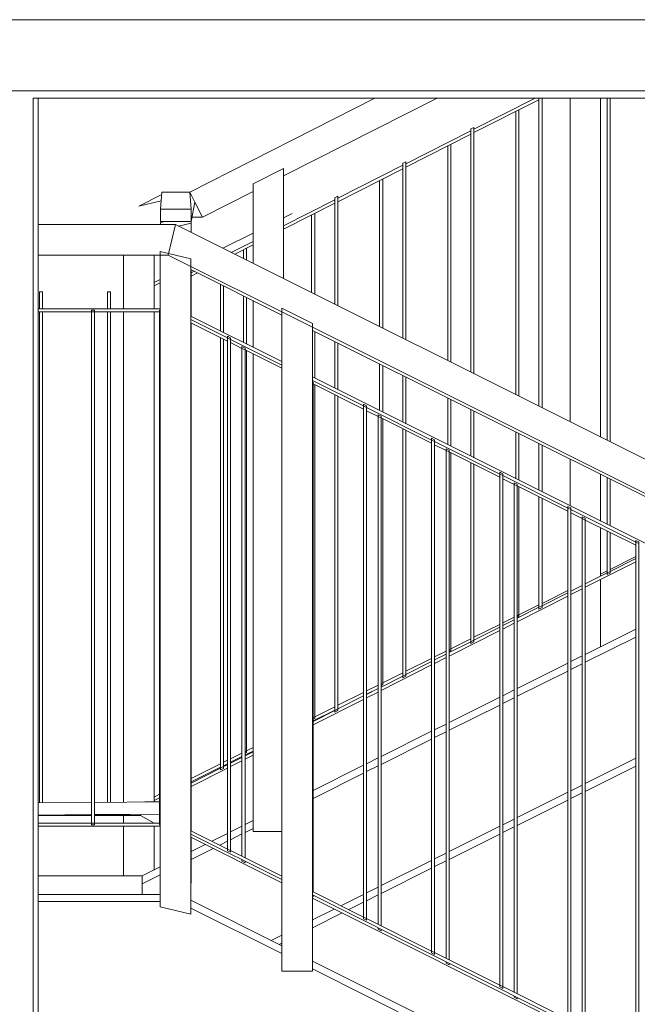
# Model space of a CAD drawing. Header units: centimetres. Extents: x -1103 to 10505, y -997 to 1780.
# Tile 81 of 102: x 9984 to 10085, y -27 to 133. Entities that reach past the tile are written whole.
import ezdxf

# ---------------------------------------------------------------- set-up
doc = ezdxf.new("R2010")
doc.units = ezdxf.units.CM
doc.header["$LTSCALE"] = 0.1
doc.header["$MEASUREMENT"] = 0
doc.layers.add('2_barierki.ISTN', color=7, linetype='Continuous')
doc.layers.add('2_lądowisko_IFC.ISTN', color=7, linetype='Continuous')

# ---------------------------------------------------------------- blocks, each defined once
blk = doc.blocks.new('ElemPrzekroju_731_2', base_point=(10358.23, -421.51))
at = {"layer": '2_lądowisko_IFC.ISTN', "color": 252, "linetype": 'Continuous', "lineweight": 9}
for p, q in [((9824.6, 133.29), (10343.6, 133.29)), ((9824.6, 121.69), (10343.6, 121.69)), ((9986.3, -83.75), (9986.3, 120.49)), ((9986.3, 120.49), (10343.6, 120.49)), ((9987.1, -83.75), (9987.1, 120.49)), ((10084.69, 33.78), (10076.45, 29.66)), ((10084.69, 32.5), (10076.45, 28.38)), ((10075.95, 29.41), (10074.08, 28.48)), ((10073.58, 28.23), (10065.34, 24.11)), ((10075.95, 28.13), (10074.08, 27.19)), ((10073.58, 26.94), (10065.34, 22.82)), ((10062.47, 22.67), (10054.23, 18.55)), ((10064.84, 23.86), (10062.97, 22.92)), ((10064.84, 22.57), (10062.97, 21.64)), ((10062.47, 21.39), (10054.23, 17.27)), ((10053.73, 18.3), (10051.85, 17.37)), ((10051.35, 17.12), (10043.12, 13)), ((10053.73, 17.02), (10051.85, 16.08)), ((10051.35, 15.83), (10043.12, 11.71)), ((10040.24, 11.56), (10032, 7.44)), ((10042.62, 12.75), (10040.74, 11.81)), ((10042.62, 11.46), (10040.74, 10.53)), ((10084.69, 12.71), (10076.45, 8.59)), ((10084.69, 11.42), (10076.45, 7.3)), ((10040.24, 10.28), (10032, 6.16)), ((10075.95, 8.34), (10074.08, 7.4)), ((10073.58, 7.15), (10065.34, 3.03)), ((10075.95, 7.05), (10074.08, 6.12)), ((10073.58, 5.87), (10065.34, 1.75)), ((10020.39, 1.64), (10018.52, 0.7)), ((10022.19, 2.53), (10020.89, 1.89)), ((10064.84, 2.78), (10062.97, 1.85)), ((10018.02, 0.45), (10015.46, -0.83)), ((10020.39, 0.35), (10018.52, -0.59)), ((10022.19, 1.25), (10020.89, 0.6)), ((10062.47, 1.6), (10054.23, -2.52)), ((10062.47, 0.31), (10054.23, -3.81)), ((10064.84, 1.5), (10062.97, 0.56)), ((10014.38, -1.37), (10012.1, -2.51)), ((10018.02, -0.84), (10016.75, -1.47)), ((10015.67, -2.01), (10012.1, -3.8)), ((10053.73, -2.77), (10051.85, -3.71)), ((10051.35, -3.96), (10043.12, -8.08)), ((10053.73, -4.06), (10051.85, -4.99)), ((10007.03, -5.04), (10004.1, -6.51)), ((10007.03, -6.33), (10004.1, -7.8)), ((10051.35, -5.24), (10043.12, -9.36)), ((9987.1, -6.51), (10004.1, -6.51)), ((10004.1, -9.51), (10004.1, -6.51)), ((10007.03, -9.51), (9987.1, -9.51)), ((10040.24, -9.51), (10036.54, -11.37)), ((10042.62, -8.33), (10040.74, -9.26)), ((10042.62, -9.61), (10040.74, -10.55)), ((10007.03, -10.66), (9987.1, -10.66)), ((10026.88, -17.91), (10012.03, -10.48)), ((10040.24, -10.8), (10037.82, -12.01)), ((10026.88, -19.19), (10012.03, -11.77)), ((10035.46, -11.91), (10031.88, -13.69)), ((10036.75, -12.55), (10031.88, -14.98)), ((10026.88, -16.19), (10025.17, -17.05)), ((10026.88, -17.48), (10026.46, -17.69)), ((10126.88, -67.91), (10031.88, -20.41)), ((10126.88, -69.19), (10031.88, -21.69))]:
    blk.add_line(p, q, dxfattribs=at)
blk = doc.blocks.new('ElemPrzekroju_830_2', base_point=(10358.23, -421.51))
at = {"layer": '2_barierki.ISTN', "color": 252, "linetype": 'Continuous', "lineweight": 0}
for p, q in [((10008.35, 94.85), (10009.53, 99.85)), ((10233.53, -12.15), (10009.53, 99.85)), ((10012.03, 93.01), (10008.35, 94.85)), ((10026.88, 85.59), (10012.03, 93.01)), ((10031.88, 83.09), (10026.88, 85.59)), ((10126.88, 35.59), (10031.88, 83.09))]:
    blk.add_line(p, q, dxfattribs=at)
blk = doc.blocks.new('ElemPrzekroju_831_2', base_point=(10358.23, -421.51))
at = {"layer": '2_barierki.ISTN', "color": 252, "linetype": 'Continuous', "lineweight": 0}
for p, q in [((10018.02, -2.11), (10012.03, 0.88)), ((10026.88, -7.1), (10012.03, 0.32)), ((10018.52, -2.36), (10018.02, -2.11)), ((10026.88, -6.54), (10018.52, -2.36)), ((10040.24, -13.22), (10031.88, -9.04)), ((10126.88, -57.1), (10031.88, -9.6)), ((10040.74, -13.47), (10040.24, -13.22)), ((10051.35, -18.78), (10040.74, -13.47)), ((10051.85, -19.03), (10051.35, -18.78)), ((10062.47, -24.33), (10051.85, -19.03)), ((10062.97, -24.58), (10062.47, -24.33)), ((10073.58, -29.89), (10062.97, -24.58)), ((10074.08, -30.14), (10073.58, -29.89)), ((10084.69, -35.44), (10074.08, -30.14)), ((10085.19, -35.69), (10084.69, -35.44)), ((10095.8, -41), (10085.19, -35.69)), ((10096.3, -41.25), (10095.8, -41)), ((10106.91, -46.56), (10096.3, -41.25)), ((10107.41, -46.81), (10106.91, -46.56)), ((10118.02, -52.11), (10107.41, -46.81)), ((10118.52, -52.36), (10118.02, -52.11)), ((10126.88, -56.54), (10118.52, -52.36)), ((10140.24, -63.22), (10131.88, -59.04)), ((10180.18, -83.75), (10131.88, -59.6)), ((10140.74, -63.47), (10140.24, -63.22)), ((10151.35, -68.78), (10140.74, -63.47)), ((10151.85, -69.03), (10151.35, -68.78)), ((10162.47, -74.33), (10151.85, -69.03)), ((10162.97, -74.58), (10162.47, -74.33)), ((10173.58, -79.89), (10162.97, -74.58)), ((10174.08, -80.14), (10173.58, -79.89)), ((10181.3, -83.75), (10174.08, -80.14))]:
    blk.add_line(p, q, dxfattribs=at)
blk = doc.blocks.new('ElemPrzekroju_832_2', base_point=(10358.23, -421.51))
at = {"layer": '2_barierki.ISTN', "color": 252, "linetype": 'Continuous', "lineweight": 0}
for p, q in [((10026.88, 77.46), (10012.03, 84.88)), ((10018.02, 81.33), (10012.03, 84.32)), ((10018.52, 81.08), (10018.02, 81.33)), ((10026.88, 76.9), (10018.52, 81.08)), ((10126.88, 27.46), (10031.88, 74.96)), ((10040.24, 70.22), (10031.88, 74.4)), ((10040.74, 69.97), (10040.24, 70.22)), ((10051.35, 64.66), (10040.74, 69.97)), ((10051.85, 64.41), (10051.35, 64.66)), ((10062.47, 59.11), (10051.85, 64.41)), ((10062.97, 58.86), (10062.47, 59.11)), ((10073.58, 53.55), (10062.97, 58.86)), ((10074.08, 53.3), (10073.58, 53.55)), ((10084.69, 48), (10074.08, 53.3)), ((10085.19, 47.75), (10084.69, 48))]:
    blk.add_line(p, q, dxfattribs=at)
blk = doc.blocks.new('ElemPrzekroju_833_2', base_point=(10358.23, -421.51))
at = {"layer": '2_barierki.ISTN', "color": 252, "linetype": 'Continuous', "lineweight": 0}
for p, q in [((10009.53, 99.85), (9987.1, 99.85)), ((10008.35, 94.85), (9987.1, 94.85))]:
    blk.add_line(p, q, dxfattribs=at)
blk = doc.blocks.new('ElemPrzekroju_834_2', base_point=(10358.23, -421.51))
at = {"layer": '2_barierki.ISTN', "color": 252, "linetype": 'Continuous', "lineweight": 0}
for p, q in [((9826.88, 2.1), (9824.6, 2.1)), ((9840.24, 2.1), (9831.88, 2.1)), ((9840.74, 2.1), (9840.24, 2.1)), ((9851.35, 2.1), (9840.74, 2.1)), ((9851.85, 2.1), (9851.35, 2.1)), ((9862.47, 2.1), (9851.85, 2.1)), ((9862.97, 2.1), (9862.47, 2.1)), ((9873.58, 2.1), (9862.97, 2.1)), ((9874.08, 2.1), (9873.58, 2.1)), ((9884.69, 2.1), (9874.08, 2.1)), ((9885.19, 2.1), (9884.69, 2.1)), ((9895.8, 2.1), (9885.19, 2.1)), ((9896.3, 2.1), (9895.8, 2.1)), ((9906.91, 2.1), (9896.3, 2.1)), ((9907.41, 2.1), (9906.91, 2.1)), ((9918.02, 2.1), (9907.41, 2.1)), ((9918.52, 2.1), (9918.02, 2.1)), ((9926.88, 2.1), (9918.52, 2.1)), ((9940.24, 2.1), (9931.88, 2.1)), ((9940.74, 2.1), (9940.24, 2.1)), ((9951.35, 2.1), (9940.74, 2.1)), ((9951.85, 2.1), (9951.35, 2.1)), ((9962.47, 2.1), (9951.85, 2.1)), ((9962.97, 2.1), (9962.47, 2.1)), ((9973.58, 2.1), (9962.97, 2.1)), ((9974.08, 2.1), (9973.58, 2.1)), ((9981.1, 2.1), (9974.08, 2.1)), ((9995.8, 2.1), (9987.1, 2.1)), ((9996.3, 2.1), (9995.8, 2.1)), ((10006.91, 2.1), (9996.3, 2.1)), ((10007.03, 2.1), (10006.91, 2.1)), ((9826.88, 1.6), (9824.6, 1.6)), ((9926.88, 1.6), (9831.88, 1.6)), ((9981.1, 1.6), (9931.88, 1.6)), ((10007.03, 1.6), (9987.1, 1.6))]:
    blk.add_line(p, q, dxfattribs=at)
blk = doc.blocks.new('ElemPrzekroju_835_2', base_point=(10358.23, -421.51))
at = {"layer": '2_barierki.ISTN', "color": 252, "linetype": 'Continuous', "lineweight": 0}
for p, q in [((9826.88, 86.1), (9824.6, 86.1)), ((9826.88, 85.6), (9824.6, 85.6)), ((9926.88, 86.1), (9831.88, 86.1)), ((9840.24, 85.6), (9831.88, 85.6)), ((9840.74, 85.6), (9840.24, 85.6)), ((9851.35, 85.6), (9840.74, 85.6)), ((9851.85, 85.6), (9851.35, 85.6)), ((9862.47, 85.6), (9851.85, 85.6)), ((9862.97, 85.6), (9862.47, 85.6)), ((9873.58, 85.6), (9862.97, 85.6)), ((9874.08, 85.6), (9873.58, 85.6)), ((9884.69, 85.6), (9874.08, 85.6)), ((9885.19, 85.6), (9884.69, 85.6)), ((9895.8, 85.6), (9885.19, 85.6)), ((9896.3, 85.6), (9895.8, 85.6)), ((9906.91, 85.6), (9896.3, 85.6)), ((9907.41, 85.6), (9906.91, 85.6)), ((9918.02, 85.6), (9907.41, 85.6)), ((9918.52, 85.6), (9918.02, 85.6)), ((9926.88, 85.6), (9918.52, 85.6)), ((9981.1, 86.1), (9931.88, 86.1)), ((9940.24, 85.6), (9931.88, 85.6)), ((9940.74, 85.6), (9940.24, 85.6)), ((9951.35, 85.6), (9940.74, 85.6)), ((9951.85, 85.6), (9951.35, 85.6)), ((9962.47, 85.6), (9951.85, 85.6)), ((9962.97, 85.6), (9962.47, 85.6)), ((9973.58, 85.6), (9962.97, 85.6)), ((9974.08, 85.6), (9973.58, 85.6)), ((9981.1, 85.6), (9974.08, 85.6)), ((10007.03, 86.1), (9987.1, 86.1)), ((9995.8, 85.6), (9987.1, 85.6)), ((9996.3, 85.6), (9995.8, 85.6)), ((10006.91, 85.6), (9996.3, 85.6)), ((10007.03, 85.6), (10006.91, 85.6))]:
    blk.add_line(p, q, dxfattribs=at)
blk = doc.blocks.new('ElemPrzekroju_837_2', base_point=(10358.23, -421.51))
at = {"layer": '2_barierki.ISTN', "color": 252, "linetype": 'Continuous', "lineweight": 0}
for q in [(10007.29, 104.73), (10007.21, 103.72)]:
    blk.add_line((10003.53, 102.85), q, dxfattribs=at)
blk = doc.blocks.new('ElemPrzekroju_838_2', base_point=(10358.23, -421.51))
at = {"layer": '2_barierki.ISTN', "color": 252, "linetype": 'Continuous', "lineweight": 0}
for p, q in [((10080.49, 43.55), (10084.69, 45.64)), ((10078.95, 42.78), (10079.99, 43.3)), ((10069.38, 38), (10073.58, 40.1)), ((10065.59, 36.11), (10068.88, 37.75)), ((10062.97, 34.8), (10064.84, 35.73)), ((10065.34, 35.98), (10065.59, 36.11)), ((10058.27, 32.46), (10062.47, 34.55)), ((10054.48, 30.56), (10057.77, 32.21)), ((10054.23, 30.44), (10054.48, 30.56)), ((10047.16, 26.91), (10051.35, 29)), ((10051.85, 29.25), (10053.73, 30.19)), ((10043.37, 25.02), (10046.66, 26.66)), ((10040.74, 23.71), (10042.62, 24.64)), ((10043.12, 24.89), (10043.37, 25.02)), ((10036.05, 21.36), (10040.24, 23.46)), ((10036.05, 20.8), (10040.24, 22.9)), ((10040.74, 23.15), (10042.62, 24.08)), ((10032.26, 19.47), (10035.55, 21.11)), ((10032, 18.79), (10035.55, 20.55)), ((10032, 19.35), (10032.26, 19.47)), ((10018.52, 12.62), (10020.39, 13.55)), ((10018.52, 12.06), (10020.39, 12.99)), ((10020.89, 13.8), (10021.15, 13.93)), ((10020.89, 13.24), (10022.19, 13.89)), ((10021.15, 13.93), (10022.19, 14.44)), ((10012.1, 9.41), (10016.89, 11.8)), ((10017.39, 12.05), (10018.02, 12.37)), ((10017.39, 11.49), (10018.02, 11.81)), ((10012.1, 8.85), (10016.89, 11.24)), ((10006.03, 6.38), (10006.91, 6.82)), ((10006.03, 5.82), (10006.91, 6.26))]:
    blk.add_line(p, q, dxfattribs=at)
blk = doc.blocks.new('ElemPrzekroju_839_2', base_point=(10358.23, -421.51))
at = {"layer": '2_barierki.ISTN', "color": 252, "linetype": 'Continuous', "lineweight": 0}
for p, q in [((10027.19, 100.94), (10028.59, 101.64)), ((10017.26, 95.99), (10022.19, 98.44)), ((10006.03, 90.38), (10007.03, 90.88)), ((10006.03, 89.82), (10007.03, 90.32))]:
    blk.add_line(p, q, dxfattribs=at)
blk = doc.blocks.new('ElemPrzekroju_878_2', base_point=(10358.23, -421.51))
at = {"layer": '2_barierki.ISTN', "color": 252, "linetype": 'Continuous', "lineweight": 0}
for p, q in [((10026.88, 85.07), (10012.03, 92.5)), ((10107.03, 45), (10031.88, 82.57))]:
    blk.add_line(p, q, dxfattribs=at)
blk = doc.blocks.new('ElemPrzekroju_879_2', base_point=(10358.23, -421.51))
at = {"layer": '2_barierki.ISTN', "color": 252, "linetype": 'Continuous', "lineweight": 0}
for p, q in [((10026.88, -7.62), (10012.03, -0.19)), ((10107.03, -47.69), (10031.88, -10.12)), ((10126.88, -57.62), (10112.03, -50.19)), ((10179.15, -83.75), (10131.88, -60.12))]:
    blk.add_line(p, q, dxfattribs=at)
blk = doc.blocks.new('ElemPrzekroju_880_2', base_point=(10358.23, -421.51))
at = {"layer": '2_barierki.ISTN', "color": 252, "linetype": 'Continuous', "lineweight": 0}
for p, q in [((10018.02, 80.81), (10012.03, 83.81)), ((10020.39, 79.63), (10018.52, 80.56)), ((10020.89, 79.38), (10020.39, 79.63)), ((10026.88, 76.38), (10020.89, 79.38)), ((10032, 73.82), (10031.88, 73.88)), ((10040.24, 69.7), (10032, 73.82)), ((10042.62, 68.52), (10040.74, 69.45)), ((10043.12, 68.27), (10042.62, 68.52)), ((10051.35, 64.15), (10043.12, 68.27)), ((10053.73, 62.96), (10051.85, 63.9)), ((10054.23, 62.71), (10053.73, 62.96)), ((10062.47, 58.59), (10054.23, 62.71)), ((10064.84, 57.41), (10062.97, 58.34)), ((10065.34, 57.16), (10064.84, 57.41)), ((10073.58, 53.04), (10065.34, 57.16)), ((10075.95, 51.85), (10074.08, 52.79)), ((10076.45, 51.6), (10075.95, 51.85)), ((10084.69, 47.48), (10076.45, 51.6))]:
    blk.add_line(p, q, dxfattribs=at)
blk = doc.blocks.new('ElemPrzekroju_881_2', base_point=(10358.23, -421.51))
at = {"layer": '2_barierki.ISTN', "color": 252, "linetype": 'Continuous', "lineweight": 0}
for p, q in [((10003.84, 3.34), (10003.9, 3.57)), ((10006.07, 2.1), (10003.84, 3.34)), ((10007.03, 1.58), (10006.98, 1.6))]:
    blk.add_line(p, q, dxfattribs=at)
blk = doc.blocks.new('ElemPrzekroju_882_2', base_point=(10358.23, -421.51))
at = {"layer": '2_barierki.ISTN', "color": 252, "linetype": 'Continuous', "lineweight": 0}
for p, q in [((10007.1, 102.34), (10007.32, 105.12)), ((10007.32, 105.12), (10011.88, 105.12)), ((10012.1, 102.34), (10011.88, 105.12)), ((10011.88, 105.12), (10012.7, 103.49)), ((10012.1, 100.34), (10012.7, 103.49)), ((10007.1, 102.34), (10007.1, 100.34)), ((10007.1, 102.34), (10012.1, 102.34)), ((10012.1, 102.34), (10012.1, 100.34)), ((10007.1, 100.34), (10012.1, 100.34))]:
    blk.add_line(p, q, dxfattribs=at)
blk = doc.blocks.new('ElemPrzekroju_883_2', base_point=(10358.23, -421.51))
at = {"layer": '2_barierki.ISTN', "color": 252, "linetype": 'Continuous', "lineweight": 0}
for p, q in [((10011.88, 105.12), (10042.07, 120.49)), ((10027.19, 107.77), (10052.24, 120.49)), ((10013.93, 101.05), (10022.19, 105.24)), ((10012.7, 103.49), (10013.93, 101.05)), ((10013.93, 101.05), (10012.23, 101.05))]:
    blk.add_line(p, q, dxfattribs=at)
blk = doc.blocks.new('ElemPrzekroju_884_2', base_point=(10358.23, -421.51))
at = {"layer": '2_barierki.ISTN', "color": 252, "linetype": 'Continuous', "lineweight": 0}
for p, q in [((10080.49, 43.22), (10084.69, 45.34)), ((10076.45, 40.62), (10084.69, 44.78)), ((10076.45, 41.18), (10079.99, 42.97)), ((10079.99, 42.97), (10080.49, 43.22)), ((10074.08, 39.98), (10075.95, 40.93)), ((10074.08, 39.42), (10075.95, 40.37)), ((10065.34, 35), (10073.58, 39.17)), ((10069.38, 37.61), (10073.58, 39.73)), ((10065.34, 35.56), (10068.88, 37.35)), ((10068.88, 37.35), (10069.38, 37.61)), ((10058.27, 31.99), (10062.47, 34.11)), ((10062.97, 34.37), (10064.84, 35.31)), ((10062.97, 33.8), (10064.84, 34.75)), ((10054.23, 29.39), (10062.47, 33.55)), ((10054.23, 29.95), (10057.77, 31.74)), ((10057.77, 31.74), (10058.27, 31.99)), ((10051.85, 28.75), (10053.73, 29.7)), ((10051.85, 28.19), (10053.73, 29.14)), ((10043.12, 23.77), (10051.35, 27.94)), ((10047.16, 26.38), (10051.35, 28.5)), ((10043.12, 24.33), (10046.66, 26.12)), ((10046.66, 26.12), (10047.16, 26.38)), ((10036.05, 20.76), (10040.24, 22.88)), ((10040.74, 23.14), (10042.62, 24.08)), ((10040.74, 22.58), (10042.62, 23.52)), ((10032, 18.16), (10040.24, 22.32)), ((10032, 18.72), (10035.55, 20.51)), ((10035.55, 20.51), (10036.05, 20.76)), ((10020.89, 13.11), (10022.19, 13.76)), ((10020.89, 12.55), (10022.19, 13.2)), ((10016.89, 11.08), (10017.39, 11.34)), ((10017.39, 11.34), (10018.02, 11.65)), ((10018.52, 11.91), (10020.39, 12.85)), ((10018.52, 11.35), (10020.39, 12.29)), ((10012.1, 8.1), (10018.02, 11.09)), ((10012.1, 8.66), (10016.89, 11.08))]:
    blk.add_line(p, q, dxfattribs=at)
blk = doc.blocks.new('ElemPrzekroju_885_2', base_point=(10358.23, -421.51))
at = {"layer": '2_barierki.ISTN', "color": 252, "linetype": 'Continuous', "lineweight": 0}
for p, q in [((10058.27, 115.41), (10068.28, 120.49)), ((10058.27, 114.85), (10068.88, 120.23)), ((10069.38, 120.48), (10069.39, 120.49)), ((10047.16, 109.77), (10057.77, 115.15)), ((10047.16, 109.21), (10057.77, 114.59)), ((10036.05, 104.13), (10046.66, 109.51)), ((10036.05, 103.57), (10046.66, 108.95)), ((10027.19, 99.63), (10035.55, 103.87)), ((10027.19, 99.07), (10035.55, 103.31)), ((10018.65, 95.3), (10022.19, 97.09)), ((10019.2, 95.02), (10022.19, 96.53)), ((10012.09, 91.97), (10012.59, 92.22)), ((10012.09, 91.41), (10013.14, 91.94))]:
    blk.add_line(p, q, dxfattribs=at)
blk = doc.blocks.new('ElemPrzekroju_1209_2', base_point=(10358.23, -421.51))
at = {"layer": '2_barierki.ISTN', "color": 252, "linetype": 'Continuous', "lineweight": 0}
for p, q in [((10026.88, 86.18), (10031.88, 83.68)), ((10026.88, 85.59), (10026.88, 86.18)), ((10026.88, -22.07), (10026.88, 85.59)), ((10031.88, 83.09), (10031.88, 83.68)), ((10031.88, -22.07), (10031.88, 83.09)), ((10026.88, -22.07), (10031.88, -22.07))]:
    blk.add_line(p, q, dxfattribs=at)
blk = doc.blocks.new('ElemPrzekroju_1213_2', base_point=(10358.23, -421.51))
at = {"layer": '2_barierki.ISTN', "color": 252, "linetype": 'Continuous', "lineweight": 0}
for p, q in [((10084.69, 48.28), (10085.19, 48.03)), ((10084.69, 48), (10084.69, 48.28)), ((10084.69, -35.44), (10084.69, 48)), ((10085.19, 47.75), (10085.19, 48.03)), ((10085.19, -35.69), (10085.19, 47.75)), ((10084.69, -35.72), (10084.69, -35.44)), ((10084.69, -35.72), (10085.19, -35.97)), ((10085.19, -35.97), (10085.19, -35.69))]:
    blk.add_line(p, q, dxfattribs=at)
blk = doc.blocks.new('ElemPrzekroju_1214_2', base_point=(10358.23, -421.51))
at = {"layer": '2_barierki.ISTN', "color": 252, "linetype": 'Continuous', "lineweight": 0}
for p, q in [((10073.58, 53.83), (10074.08, 53.58)), ((10073.58, 53.55), (10073.58, 53.83)), ((10073.58, -29.89), (10073.58, 53.55)), ((10074.08, 53.3), (10074.08, 53.58)), ((10074.08, -30.14), (10074.08, 53.3)), ((10073.58, -30.17), (10073.58, -29.89)), ((10073.58, -30.17), (10074.08, -30.42)), ((10074.08, -30.42), (10074.08, -30.14))]:
    blk.add_line(p, q, dxfattribs=at)
blk = doc.blocks.new('ElemPrzekroju_1215_2', base_point=(10358.23, -421.51))
at = {"layer": '2_barierki.ISTN', "color": 252, "linetype": 'Continuous', "lineweight": 0}
for p, q in [((10062.47, 59.39), (10062.97, 59.14)), ((10062.47, 59.11), (10062.47, 59.39)), ((10062.47, -24.33), (10062.47, 59.11)), ((10062.97, 58.86), (10062.97, 59.14)), ((10062.97, -24.58), (10062.97, 58.86)), ((10062.47, -24.61), (10062.47, -24.33)), ((10062.47, -24.61), (10062.97, -24.86)), ((10062.97, -24.86), (10062.97, -24.58))]:
    blk.add_line(p, q, dxfattribs=at)
blk = doc.blocks.new('ElemPrzekroju_1216_2', base_point=(10358.23, -421.51))
at = {"layer": '2_barierki.ISTN', "color": 252, "linetype": 'Continuous', "lineweight": 0}
for p, q in [((10051.35, 64.94), (10051.85, 64.69)), ((10051.35, 64.66), (10051.35, 64.94)), ((10051.35, -18.78), (10051.35, 64.66)), ((10051.85, 64.41), (10051.85, 64.69)), ((10051.85, -19.03), (10051.85, 64.41)), ((10051.35, -19.06), (10051.35, -18.78)), ((10051.35, -19.06), (10051.85, -19.31)), ((10051.85, -19.31), (10051.85, -19.03))]:
    blk.add_line(p, q, dxfattribs=at)
blk = doc.blocks.new('ElemPrzekroju_1217_2', base_point=(10358.23, -421.51))
at = {"layer": '2_barierki.ISTN', "color": 252, "linetype": 'Continuous', "lineweight": 0}
for p, q in [((10040.24, 70.5), (10040.74, 70.25)), ((10040.24, 70.22), (10040.24, 70.5)), ((10040.24, -13.22), (10040.24, 70.22)), ((10040.74, 69.97), (10040.74, 70.25)), ((10040.74, -13.47), (10040.74, 69.97)), ((10040.24, -13.5), (10040.24, -13.22)), ((10040.24, -13.5), (10040.74, -13.75)), ((10040.74, -13.75), (10040.74, -13.47))]:
    blk.add_line(p, q, dxfattribs=at)
blk = doc.blocks.new('ElemPrzekroju_1218_2', base_point=(10358.23, -421.51))
at = {"layer": '2_barierki.ISTN', "color": 252, "linetype": 'Continuous', "lineweight": 0}
for p, q in [((10018.02, 81.61), (10018.52, 81.36)), ((10018.02, 81.33), (10018.02, 81.61)), ((10018.02, -2.11), (10018.02, 81.33)), ((10018.52, 81.08), (10018.52, 81.36)), ((10018.52, -2.36), (10018.52, 81.08)), ((10018.02, -2.39), (10018.02, -2.11)), ((10018.02, -2.39), (10018.52, -2.64)), ((10018.52, -2.64), (10018.52, -2.36))]:
    blk.add_line(p, q, dxfattribs=at)
blk = doc.blocks.new('ElemPrzekroju_1220_2', base_point=(10358.23, -421.51))
at = {"layer": '2_barierki.ISTN', "color": 252, "linetype": 'Continuous', "lineweight": 0}
for p, q in [((10006.91, 85.85), (10007.03, 85.85)), ((10006.91, 85.61), (10006.91, 85.85)), ((10006.91, 2.1), (10006.91, 85.61)), ((10006.91, 1.85), (10006.91, 2.1)), ((10006.91, 1.85), (10007.03, 1.85))]:
    blk.add_line(p, q, dxfattribs=at)
blk = doc.blocks.new('ElemPrzekroju_1221_2', base_point=(10358.23, -421.51))
at = {"layer": '2_barierki.ISTN', "color": 252, "linetype": 'Continuous', "lineweight": 0}
for p, q in [((9995.8, 85.85), (9996.3, 85.85)), ((9995.8, 85.64), (9995.8, 85.85)), ((9995.8, 2.1), (9995.8, 85.64)), ((9996.3, 85.64), (9996.3, 85.85)), ((9996.3, 2.1), (9996.3, 85.64)), ((9995.8, 1.85), (9995.8, 2.1)), ((9995.8, 1.85), (9996.3, 1.85)), ((9996.3, 1.85), (9996.3, 2.1))]:
    blk.add_line(p, q, dxfattribs=at)
blk = doc.blocks.new('ElemPrzekroju_1249_2', base_point=(10358.23, -421.51))
at = {"layer": '2_barierki.ISTN', "color": 252, "linetype": 'Continuous', "lineweight": 0}
for p, q in [((9987.31, 88.85), (9987.81, 88.85)), ((9987.31, 86.1), (9987.31, 88.85)), ((9987.81, 86.1), (9987.81, 88.85)), ((9987.31, 5.42), (9987.31, 85.6)), ((9987.81, 5.42), (9987.81, 85.6))]:
    blk.add_line(p, q, dxfattribs=at)
blk = doc.blocks.new('ElemPrzekroju_1250_2', base_point=(10358.23, -421.51))
at = {"layer": '2_barierki.ISTN', "color": 252, "linetype": 'Continuous', "lineweight": 0}
for p, q in [((9998.42, 88.85), (9998.92, 88.85)), ((9998.42, 86.1), (9998.42, 88.85)), ((9998.92, 86.1), (9998.92, 88.85)), ((9998.42, 5.52), (9998.42, 85.6)), ((9998.92, 5.52), (9998.92, 85.6))]:
    blk.add_line(p, q, dxfattribs=at)
blk = doc.blocks.new('ElemPrzekroju_1251_2', base_point=(10358.23, -421.51))
at = {"layer": '2_barierki.ISTN', "color": 252, "linetype": 'Continuous', "lineweight": 0}
for p, q in [((10073.95, 67.64), (10073.95, 120.49)), ((10078.95, 65.14), (10078.95, 120.49)), ((10073.95, 53.92), (10073.95, 61.54)), ((10078.95, 51.42), (10078.95, 59.04)), ((10078.95, 42.44), (10078.95, 50.35)), ((10078.95, 30.92), (10078.95, 41.88))]:
    blk.add_line(p, q, dxfattribs=at)
blk = doc.blocks.new('ElemPrzekroju_1252_2', base_point=(10358.23, -421.51))
at = {"layer": '2_barierki.ISTN', "color": 252, "linetype": 'Continuous', "lineweight": 0}
for p, q in [((10020.65, 94.3), (10020.65, 95.75)), ((10021.15, 94.05), (10021.15, 96)), ((10020.65, 80.58), (10020.65, 88.19)), ((10021.15, 80.33), (10021.15, 87.94)), ((10021.15, 13.93), (10021.15, 79.25)), ((10020.89, 13.52), (10021.15, 13.65)), ((10021.15, 13.65), (10021.15, 13.93))]:
    blk.add_line(p, q, dxfattribs=at)
blk = doc.blocks.new('ElemPrzekroju_1253_2', base_point=(10358.23, -421.51))
at = {"layer": '2_barierki.ISTN', "color": 252, "linetype": 'Continuous', "lineweight": 0}
for p, q in [((10031.76, 88.74), (10031.76, 101.39)), ((10032.26, 88.49), (10032.26, 101.64)), ((10032.26, 74.77), (10032.26, 82.38)), ((10032.26, 19.47), (10032.26, 73.7)), ((10032.26, 19.19), (10032.26, 19.47)), ((10032, 19.07), (10032.26, 19.19))]:
    blk.add_line(p, q, dxfattribs=at)
blk = doc.blocks.new('ElemPrzekroju_1254_2', base_point=(10358.23, -421.51))
at = {"layer": '2_barierki.ISTN', "color": 252, "linetype": 'Continuous', "lineweight": 0}
for p, q in [((10042.87, 83.19), (10042.87, 107.03)), ((10043.37, 82.94), (10043.37, 107.28)), ((10042.87, 69.47), (10042.87, 77.08)), ((10043.37, 69.22), (10043.37, 76.83)), ((10043.37, 25.02), (10043.37, 68.14)), ((10043.12, 24.61), (10043.37, 24.74)), ((10043.37, 24.74), (10043.37, 25.02))]:
    blk.add_line(p, q, dxfattribs=at)
blk = doc.blocks.new('ElemPrzekroju_1255_2', base_point=(10358.23, -421.51))
at = {"layer": '2_barierki.ISTN', "color": 252, "linetype": 'Continuous', "lineweight": 0}
for p, q in [((10053.98, 77.63), (10053.98, 112.67)), ((10054.48, 77.38), (10054.48, 112.92)), ((10053.98, 63.91), (10053.98, 71.52)), ((10054.48, 63.66), (10054.48, 71.27)), ((10054.48, 30.56), (10054.48, 62.58)), ((10054.48, 30.28), (10054.48, 30.56)), ((10054.23, 30.16), (10054.48, 30.28))]:
    blk.add_line(p, q, dxfattribs=at)
blk = doc.blocks.new('ElemPrzekroju_1256_2', base_point=(10358.23, -421.51))
at = {"layer": '2_barierki.ISTN', "color": 252, "linetype": 'Continuous', "lineweight": 0}
for p, q in [((10065.09, 72.07), (10065.09, 118.31)), ((10065.59, 71.82), (10065.59, 118.56)), ((10065.09, 58.35), (10065.09, 65.97)), ((10065.59, 58.1), (10065.59, 65.72)), ((10065.59, 36.11), (10065.59, 57.03)), ((10065.34, 35.7), (10065.59, 35.83)), ((10065.59, 35.83), (10065.59, 36.11))]:
    blk.add_line(p, q, dxfattribs=at)
blk = doc.blocks.new('ElemPrzekroju_1519_2', base_point=(10358.23, -421.51))
at = {"layer": '2_barierki.ISTN', "color": 252, "linetype": 'Continuous', "lineweight": 0}
for p, q in [((10007.03, 95.44), (10012.03, 94.26)), ((10007.03, 94.89), (10007.03, 95.44)), ((10007.03, -11.56), (10007.03, 94.89)), ((10012.03, 93.01), (10012.03, 94.26)), ((10012.03, -12.74), (10012.03, 93.01)), ((10007.03, -11.56), (10012.03, -12.74))]:
    blk.add_line(p, q, dxfattribs=at)
blk = doc.blocks.new('ElemPrzekroju_1521_2', base_point=(10358.23, -421.51))
at = {"layer": '2_barierki.ISTN', "color": 252, "linetype": 'Continuous', "lineweight": 0}
for p, q in [((10001.03, 86.1), (10001.03, 94.85)), ((10006.03, 86.1), (10006.03, 94.85)), ((10001.03, 5.54), (10001.03, 85.6)), ((10006.03, 5.62), (10006.03, 85.6)), ((10001.03, 2.1), (10001.03, 3.34)), ((10006.03, 2.1), (10006.03, 2.13)), ((10001.03, -6.51), (10001.03, 1.6)), ((10006.03, -5.54), (10006.03, 1.6))]:
    blk.add_line(p, q, dxfattribs=at)
blk = doc.blocks.new('ElemPrzekroju_1693_2', base_point=(10358.23, -421.51))
at = {"layer": '2_barierki.ISTN', "color": 252, "linetype": 'Continuous', "lineweight": 0}
for p, q in [((10075.95, 52.13), (10076.45, 51.88)), ((10075.95, 51.85), (10075.95, 52.13)), ((10075.95, -31.07), (10075.95, 51.85)), ((10076.45, 51.6), (10076.45, 51.88)), ((10076.45, -31.32), (10076.45, 51.6)), ((10075.95, -31.87), (10075.95, -31.63)), ((10075.95, -31.87), (10076.45, -32.12)), ((10076.45, -32.12), (10076.45, -31.88))]:
    blk.add_line(p, q, dxfattribs=at)
blk = doc.blocks.new('ElemPrzekroju_1694_2', base_point=(10358.23, -421.51))
at = {"layer": '2_barierki.ISTN', "color": 252, "linetype": 'Continuous', "lineweight": 0}
for p, q in [((10064.84, 57.68), (10065.34, 57.43)), ((10064.84, 57.41), (10064.84, 57.68)), ((10064.84, -25.52), (10064.84, 57.41)), ((10065.34, 57.16), (10065.34, 57.43)), ((10065.34, -25.77), (10065.34, 57.16)), ((10064.84, -26.32), (10064.84, -26.08)), ((10064.84, -26.32), (10065.34, -26.57)), ((10065.34, -26.57), (10065.34, -26.33))]:
    blk.add_line(p, q, dxfattribs=at)
blk = doc.blocks.new('ElemPrzekroju_1695_2', base_point=(10358.23, -421.51))
at = {"layer": '2_barierki.ISTN', "color": 252, "linetype": 'Continuous', "lineweight": 0}
for p, q in [((10053.73, 63.24), (10054.23, 62.99)), ((10053.73, 62.96), (10053.73, 63.24)), ((10053.73, -19.96), (10053.73, 62.96)), ((10054.23, 62.71), (10054.23, 62.99)), ((10054.23, -20.21), (10054.23, 62.71)), ((10053.73, -20.76), (10053.73, -20.52)), ((10053.73, -20.76), (10054.23, -21.01)), ((10054.23, -21.01), (10054.23, -20.77))]:
    blk.add_line(p, q, dxfattribs=at)
blk = doc.blocks.new('ElemPrzekroju_1696_2', base_point=(10358.23, -421.51))
at = {"layer": '2_barierki.ISTN', "color": 252, "linetype": 'Continuous', "lineweight": 0}
for p, q in [((10042.62, 68.8), (10043.12, 68.55)), ((10042.62, 68.52), (10042.62, 68.8)), ((10042.62, -14.41), (10042.62, 68.52)), ((10043.12, 68.27), (10043.12, 68.55)), ((10043.12, -14.66), (10043.12, 68.27)), ((10042.62, -15.2), (10042.62, -14.97)), ((10042.62, -15.2), (10043.12, -15.45)), ((10043.12, -15.45), (10043.12, -15.22))]:
    blk.add_line(p, q, dxfattribs=at)
blk = doc.blocks.new('ElemPrzekroju_1697_2', base_point=(10358.23, -421.51))
at = {"layer": '2_barierki.ISTN', "color": 252, "linetype": 'Continuous', "lineweight": 0}
for p, q in [((10031.88, 74.16), (10032, 74.1)), ((10032, 73.82), (10032, 74.1)), ((10032, -9.1), (10032, 73.82)), ((10031.88, -9.84), (10032, -9.9)), ((10032, -9.9), (10032, -9.66))]:
    blk.add_line(p, q, dxfattribs=at)
blk = doc.blocks.new('ElemPrzekroju_1698_2', base_point=(10358.23, -421.51))
at = {"layer": '2_barierki.ISTN', "color": 252, "linetype": 'Continuous', "lineweight": 0}
for p, q in [((10020.39, 79.91), (10020.89, 79.66)), ((10020.39, 79.63), (10020.39, 79.91)), ((10020.39, -3.3), (10020.39, 79.63)), ((10020.89, 79.38), (10020.89, 79.66)), ((10020.89, -3.55), (10020.89, 79.38)), ((10020.39, -4.09), (10020.39, -3.86)), ((10020.39, -4.09), (10020.89, -4.34)), ((10020.89, -4.34), (10020.89, -4.11))]:
    blk.add_line(p, q, dxfattribs=at)
blk = doc.blocks.new('ElemPrzekroju_1699_2', base_point=(10358.23, -421.51))
at = {"layer": '2_barierki.ISTN', "color": 252, "linetype": 'Continuous', "lineweight": 0}
for p, q in [((10022.19, 106.48), (10027.19, 109.01)), ((10027.19, 91.03), (10027.19, 109.01)), ((10022.19, 93.53), (10022.19, 106.48)), ((10022.19, 79.81), (10022.19, 87.42)), ((10022.19, 0.74), (10022.19, 78.73)), ((10022.19, 0.74), (10026.88, 0.74))]:
    blk.add_line(p, q, dxfattribs=at)
blk = doc.blocks.new('ElemPrzekroju_1700_2', base_point=(10358.23, -421.51))
at = {"layer": '2_barierki.ISTN', "color": 252, "linetype": 'Continuous', "lineweight": 0}
for p, q in [((10016.89, 82.45), (10016.89, 90.07)), ((10017.39, 82.2), (10017.39, 89.82)), ((10016.89, 11.08), (10016.89, 81.38)), ((10017.39, 11.34), (10017.39, 81.13)), ((10017.39, 11.06), (10017.39, 11.34)), ((10016.89, 10.8), (10016.89, 11.08)), ((10016.89, 10.8), (10017.39, 11.06))]:
    blk.add_line(p, q, dxfattribs=at)
blk = doc.blocks.new('ElemPrzekroju_1702_2', base_point=(10358.23, -421.51))
at = {"layer": '2_barierki.ISTN', "color": 252, "linetype": 'Continuous', "lineweight": 0}
for p, q in [((10035.55, 104.23), (10036.05, 104.48)), ((10035.55, 86.85), (10035.55, 104.23)), ((10036.05, 86.6), (10036.05, 104.48)), ((10035.55, 73.13), (10035.55, 80.74)), ((10036.05, 72.88), (10036.05, 80.49)), ((10035.55, 20.51), (10035.55, 72.05)), ((10036.05, 20.76), (10036.05, 71.8)), ((10035.55, 20.23), (10035.55, 20.51)), ((10035.55, 20.23), (10036.05, 20.48)), ((10036.05, 20.48), (10036.05, 20.76))]:
    blk.add_line(p, q, dxfattribs=at)
blk = doc.blocks.new('ElemPrzekroju_1703_2', base_point=(10358.23, -421.51))
at = {"layer": '2_barierki.ISTN', "color": 252, "linetype": 'Continuous', "lineweight": 0}
for p, q in [((10046.66, 109.84), (10047.16, 110.1)), ((10046.66, 81.29), (10046.66, 109.84)), ((10047.16, 81.04), (10047.16, 110.1)), ((10046.66, 67.57), (10046.66, 75.18)), ((10047.16, 67.32), (10047.16, 74.93)), ((10046.66, 26.12), (10046.66, 66.49)), ((10047.16, 26.38), (10047.16, 66.24)), ((10046.66, 25.84), (10046.66, 26.12)), ((10046.66, 25.84), (10047.16, 26.1)), ((10047.16, 26.1), (10047.16, 26.38))]:
    blk.add_line(p, q, dxfattribs=at)
blk = doc.blocks.new('ElemPrzekroju_1704_2', base_point=(10358.23, -421.51))
at = {"layer": '2_barierki.ISTN', "color": 252, "linetype": 'Continuous', "lineweight": 0}
for p, q in [((10057.77, 115.46), (10058.27, 115.71)), ((10057.77, 75.74), (10057.77, 115.46)), ((10058.27, 75.49), (10058.27, 115.71)), ((10057.77, 62.01), (10057.77, 69.63)), ((10058.27, 61.76), (10058.27, 69.38)), ((10057.77, 31.74), (10057.77, 60.94)), ((10058.27, 31.99), (10058.27, 60.69)), ((10057.77, 31.46), (10057.77, 31.74)), ((10057.77, 31.46), (10058.27, 31.71)), ((10058.27, 31.71), (10058.27, 31.99))]:
    blk.add_line(p, q, dxfattribs=at)
blk = doc.blocks.new('ElemPrzekroju_1705_2', base_point=(10358.23, -421.51))
at = {"layer": '2_barierki.ISTN', "color": 252, "linetype": 'Continuous', "lineweight": 0}
for p, q in [((10068.88, 70.18), (10068.88, 120.49)), ((10069.38, 69.93), (10069.38, 120.49)), ((10068.88, 56.46), (10068.88, 64.07)), ((10069.38, 56.21), (10069.38, 63.82)), ((10068.88, 37.35), (10068.88, 55.38)), ((10069.38, 37.61), (10069.38, 55.13)), ((10068.88, 37.07), (10068.88, 37.35)), ((10068.88, 37.07), (10069.38, 37.33)), ((10069.38, 37.33), (10069.38, 37.61))]:
    blk.add_line(p, q, dxfattribs=at)
blk = doc.blocks.new('ElemPrzekroju_1706_2', base_point=(10358.23, -421.51))
at = {"layer": '2_barierki.ISTN', "color": 252, "linetype": 'Continuous', "lineweight": 0}
for p, q in [((10079.99, 64.62), (10079.99, 120.49)), ((10080.49, 64.37), (10080.49, 120.49)), ((10079.99, 50.9), (10079.99, 58.52)), ((10080.49, 50.65), (10080.49, 58.27)), ((10079.99, 42.97), (10079.99, 49.83)), ((10080.49, 43.22), (10080.49, 49.58)), ((10079.99, 42.69), (10079.99, 42.97)), ((10079.99, 42.69), (10080.49, 42.94)), ((10080.49, 42.94), (10080.49, 43.22))]:
    blk.add_line(p, q, dxfattribs=at)
blk = doc.blocks.new('ElemPrzekroju_1729_2', base_point=(10358.23, -421.51))
at = {"layer": '2_barierki.ISTN', "color": 252, "linetype": 'Continuous', "lineweight": 0}
for p, q in [((10007.87, 100.34), (10007.1, 100.16)), ((10007.1, 100.16), (10007.1, 99.85)), ((10010.05, 99.59), (10012.09, 100.08)), ((10012.09, 100.08), (10012.09, 100.34)), ((10012.09, 98.57), (10012.09, 100.08)), ((10012.09, 84.85), (10012.09, 92.47)), ((10012.1, 5.64), (10012.09, 83.78)), ((10012.1, 0.85), (10012.1, 3.64)), ((10012.1, -7.68), (10012.1, -0.22)), ((10012.03, -7.69), (10012.1, -7.68))]:
    blk.add_line(p, q, dxfattribs=at)
blk = doc.blocks.new('ElemPrzekroju_1731_2', base_point=(10358.23, -421.51))
at = {"layer": '2_barierki.ISTN', "color": 252, "linetype": 'Continuous', "lineweight": 0}
for p, q in [((9978.07, 5.34), (9978.06, 3.34)), ((9978.07, 5.34), (9981.1, 5.36)), ((9987.1, 5.42), (9995.8, 5.5)), ((9996.3, 5.5), (10006.91, 5.59)), ((10002.12, 5.55), (10006.91, 5.64)), ((10012.03, 5.64), (10012.09, 5.64)), ((10012.03, 5.64), (10012.09, 5.64)), ((10012.09, 5.64), (10012.1, 5.64)), ((10012.09, 5.64), (10012.11, 3.64)), ((10012.1, 5.64), (10012.1, 4.64)), ((9978.06, 3.34), (9981.1, 3.36)), ((9978.06, 3.34), (9981.1, 3.34)), ((9987.1, 3.42), (9995.8, 3.5)), ((9987.1, 3.34), (9990.13, 3.34)), ((9990.13, 3.34), (9995.8, 3.44)), ((9995.8, 3.34), (9990.13, 3.34)), ((9996.3, 3.5), (10006.91, 3.59)), ((9996.3, 3.45), (10002.13, 3.55)), ((10003.84, 3.34), (9996.3, 3.34)), ((10012.03, 3.64), (10012.11, 3.64))]:
    blk.add_line(p, q, dxfattribs=at)

msp = doc.modelspace()

# ---------------------------------------------------------------- block references
at = {"layer": '2_barierki.ISTN', "lineweight": 0}
for name in ['ElemPrzekroju_883_2', 'ElemPrzekroju_837_2', 'ElemPrzekroju_885_2', 'ElemPrzekroju_839_2', 'ElemPrzekroju_884_2', 'ElemPrzekroju_838_2', 'ElemPrzekroju_1705_2', 'ElemPrzekroju_1251_2', 'ElemPrzekroju_1706_2', 'ElemPrzekroju_1256_2', 'ElemPrzekroju_1704_2', 'ElemPrzekroju_1255_2', 'ElemPrzekroju_1703_2', 'ElemPrzekroju_1699_2', 'ElemPrzekroju_1254_2', 'ElemPrzekroju_882_2', 'ElemPrzekroju_1702_2', 'ElemPrzekroju_1253_2', 'ElemPrzekroju_833_2', 'ElemPrzekroju_1729_2', 'ElemPrzekroju_830_2', 'ElemPrzekroju_1521_2', 'ElemPrzekroju_1519_2', 'ElemPrzekroju_1252_2', 'ElemPrzekroju_878_2', 'ElemPrzekroju_1700_2', 'ElemPrzekroju_1249_2', 'ElemPrzekroju_1250_2', 'ElemPrzekroju_835_2', 'ElemPrzekroju_1221_2', 'ElemPrzekroju_1220_2', 'ElemPrzekroju_1209_2', 'ElemPrzekroju_832_2', 'ElemPrzekroju_880_2', 'ElemPrzekroju_1218_2', 'ElemPrzekroju_1698_2', 'ElemPrzekroju_1697_2', 'ElemPrzekroju_1217_2', 'ElemPrzekroju_1696_2', 'ElemPrzekroju_1216_2', 'ElemPrzekroju_1695_2', 'ElemPrzekroju_1215_2', 'ElemPrzekroju_1694_2', 'ElemPrzekroju_1214_2', 'ElemPrzekroju_1693_2', 'ElemPrzekroju_1213_2', 'ElemPrzekroju_1731_2', 'ElemPrzekroju_881_2', 'ElemPrzekroju_834_2', 'ElemPrzekroju_831_2', 'ElemPrzekroju_879_2']:
    msp.add_blockref(name, (10358.23, -421.51), dxfattribs=at)
at = {"layer": '2_lądowisko_IFC.ISTN', "lineweight": 0}
msp.add_blockref('ElemPrzekroju_731_2', (10358.23, -421.51), dxfattribs=at)

doc.saveas('drawing.dxf')
